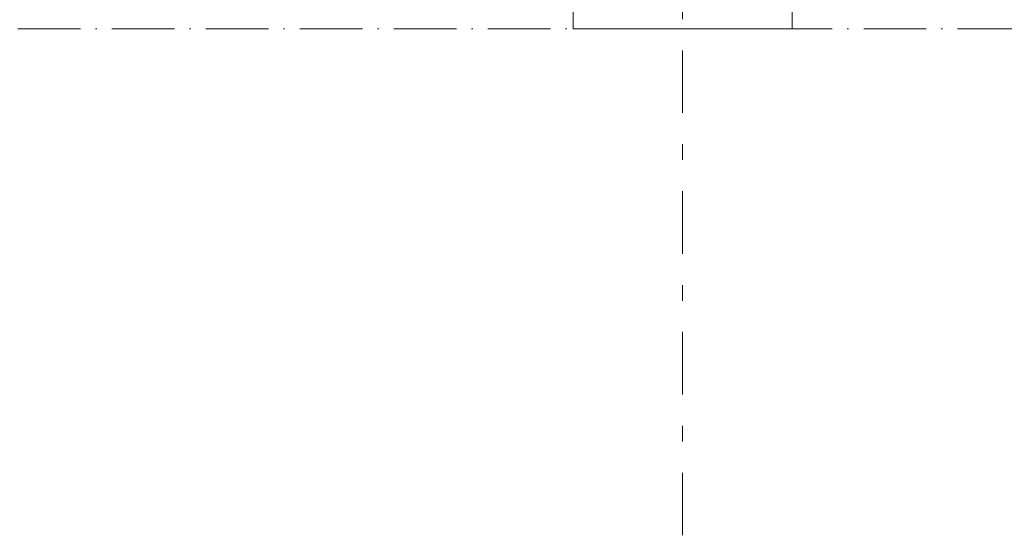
# Model space of a CAD drawing. Header units: millimetres. Extents: x 4307 to 42792, y 1610 to 10025.
# Tile 211 of 256: x 33853 to 35426, y 1795 to 2620. Entities that reach past the tile are written whole.
import ezdxf

# ---------------------------------------------------------------- set-up
doc = ezdxf.new("R2010")
doc.units = ezdxf.units.MM
doc.linetypes.add('Čerchovaná', pattern=[150, 100, -25, 0, -25])
doc.linetypes.add('Čára osnovy', pattern=[225, 100, -50, 25, -50])
for name, color, linetype, lineweight in [('A-FLOR-LEVL', 51, 'Continuous', 5), ('S-COLS', 52, 'Continuous', 9), ('S-GRID', 1, 'Continuous', 5)]:
    doc.layers.add(name, color=color, linetype=linetype, lineweight=lineweight)

msp = doc.modelspace()

# ---------------------------------------------------------------- linework, layer by layer
at = {"layer": 'A-FLOR-LEVL', "linetype": 'Čerchovaná'}
msp.add_line((29948.1, 2605), (42662.7, 2605), dxfattribs=at)
at = {"layer": 'S-COLS'}
for p, q in [((34737.4, 5770), (34737.4, 2605)), ((34737.4, 5770), (34737.4, 2605)), ((35087.4, 5620), (35087.4, 2605)), ((35087.4, 2605), (35087.4, 5620)), ((35087.4, 2605), (34737.4, 2605)), ((34737.4, 2605), (35087.4, 2605))]:
    msp.add_line(p, q, dxfattribs=at)
at = {"layer": 'S-GRID', "linetype": 'Čára osnovy', "lineweight": 9}
msp.add_line((34912.4, 1795.4), (34912.4, 9850.4), dxfattribs=at)

doc.saveas('drawing.dxf')
